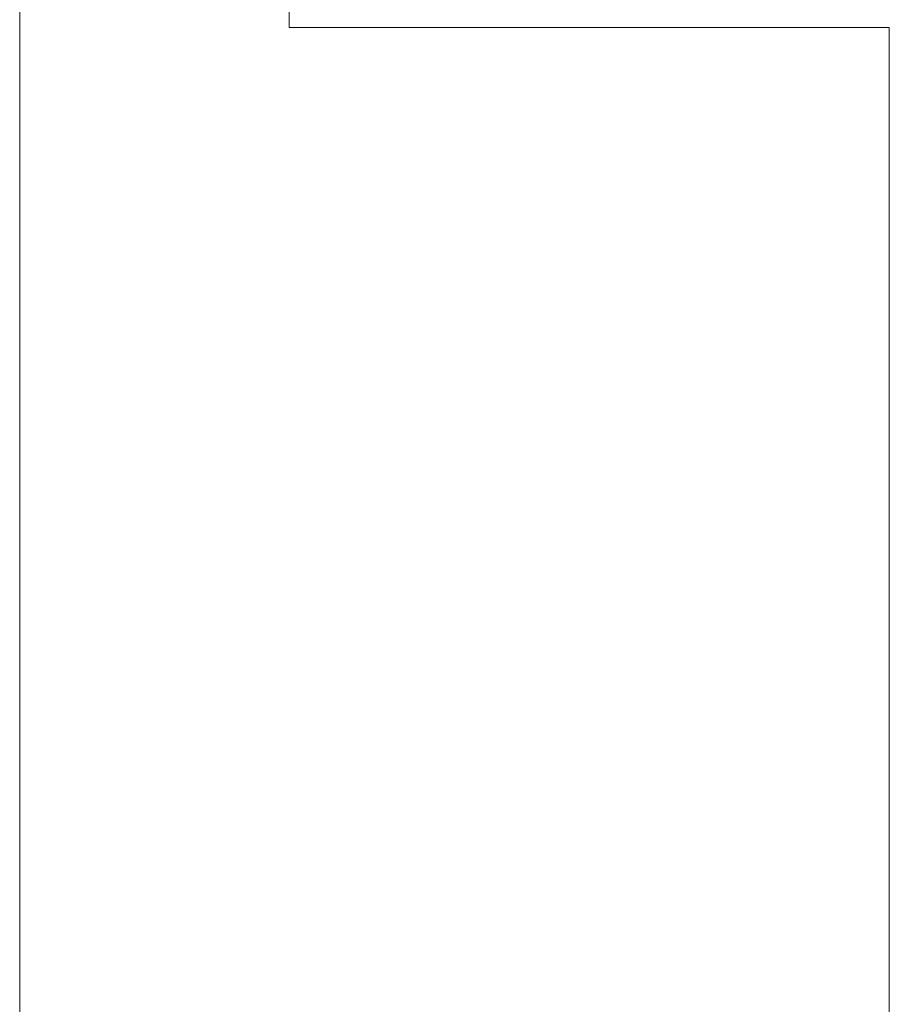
# Model space of a CAD drawing. Header units: centimetres. Extents: x -16053 to 7031, y -7778 to 254.
# Tile 110 of 256: x -11041 to -10998, y -2615 to -2565. Entities that reach past the tile are written whole.
import ezdxf

# ---------------------------------------------------------------- set-up
doc = ezdxf.new("R2010")
doc.units = ezdxf.units.CM
doc.header["$MEASUREMENT"] = 0
doc.layers.add('konstrukcja', color=250, linetype='CONTINUOUS', lineweight=15)

msp = doc.modelspace()

# ---------------------------------------------------------------- linework, layer by layer
at = {"layer": 'konstrukcja', "linetype": 'Continuous'}
for points in [[(-11041.327, -2419.106), (-11041.327, -2610.952)], [(-11027.854, -2455.703), (-11027.854, -2565.703)], [(-10997.854, -2565.703), (-11027.854, -2565.703)], [(-10997.854, -2565.703), (-10997.854, -2684.513)], [(-11041.327, -2610.952), (-11041.327, -2685.69)]]:
    msp.add_lwpolyline(points, dxfattribs=at)

doc.saveas('drawing.dxf')
